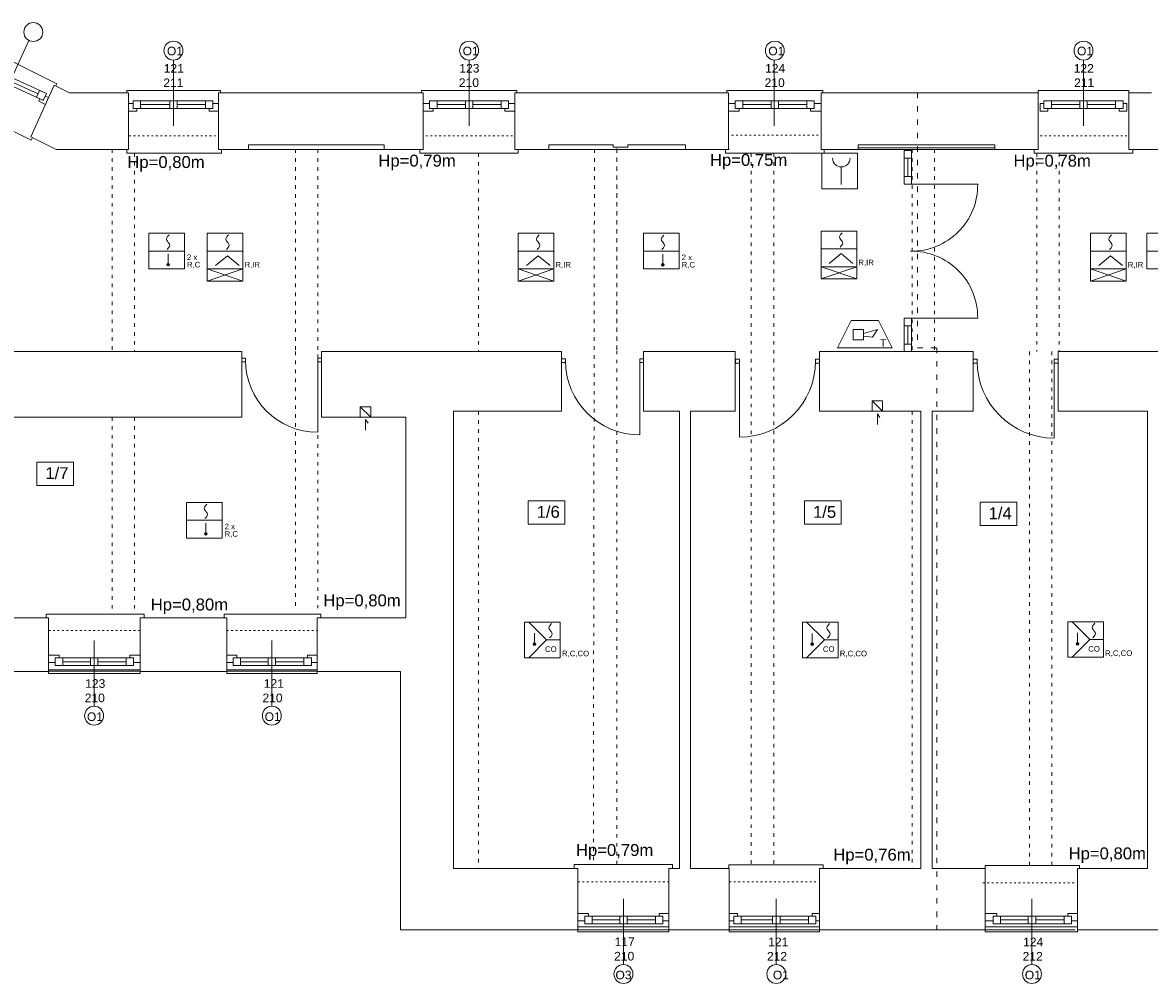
# Model space of a CAD drawing. Header units: centimetres. Extents: x 74437 to 92332, y -37016 to -3432.
# Tile 26 of 68: x 76485 to 77996, y -22623 to -21335. Entities that reach past the tile are written whole.
import ezdxf

# ---------------------------------------------------------------- set-up
doc = ezdxf.new("R2010")
doc.units = ezdxf.units.CM
doc.header["$LTSCALE"] = 0.02
doc.linetypes.add('ACAD_ISO03W100', pattern=[30, 12, -18])
doc.layers.get('0').update_dxf_attribs({"color": 8, "lineweight": 13})
for name, color, linetype, lineweight in [('koncepcja', 8, 'Continuous', 13), ('Linia SSP', 7, 'Continuous', 35), ('LINIE PRZEKROJOWE', 8, 'Continuous', 13), ('OPISY', 8, 'Continuous', 13), ('stolarka', 8, 'Continuous', 13), ('STREFY POZ', 8, 'Continuous', 13), ('WIDOK', 8, 'Continuous', 13)]:
    doc.layers.add(name, color=color, linetype=linetype, lineweight=lineweight)
doc.styles.get("Standard").update_dxf_attribs({"font": 'arial.ttf', "height": 12})

# ---------------------------------------------------------------- blocks, each defined once
blk = doc.blocks.new('*U3')
at = {"layer": 'stolarka', "transparency": 33554684}
blk.add_lwpolyline([(5, 0), (5, 95)], dxfattribs=at)
for points in [[(0, 2.5), (0, -2.5), (5, -2.5), (5, 2.5)], [(100, -2.5), (105, -2.5), (105, 2.5), (100, 2.5)]]:
    blk.add_lwpolyline(points, close=True, dxfattribs=at)
blk.add_arc((5, 0), 95, 0, 90, dxfattribs=at)

msp = doc.modelspace()

# ---------------------------------------------------------------- hatches: boundary and pattern name
at = {"layer": 'Linia SSP', "lineweight": 5}
for points in [[(76682.1, -21659.5, 1), (76678.6, -21659.5, 1)], [(77345.7, -21659.7, 1), (77342.2, -21659.7, 1)], [(76732.7, -22020.5, 1), (76729.2, -22020.5, 1)], [(77173.3, -22168.2, 1), (77169.8, -22168.2, 1)], [(77546, -22168.3, 1), (77542.5, -22168.3, 1)], [(77901.8, -22167.8, 1), (77898.3, -22167.8, 1)]]:
    msp.add_hatch(color=256, dxfattribs=at).paths.add_polyline_path(points)

# ---------------------------------------------------------------- linework, layer by layer
for points in [[(76422.9, -21366.9), (76424.7, -21363.7), (76531.2, -21417.1), (76529.9, -21419.8)], [(76391.4, -21431.1), (76387.8, -21438.2), (76496.6, -21492.5), (76496.6, -21492.5), (76498.4, -21489)], [(76625, -21428.9), (76625, -21425.9), (76750.5, -21425.9), (76750.5, -21428.9)], [(77020.2, -21428.9), (77020.2, -21425.9), (77147.8, -21425.9), (77147.8, -21428.9)], [(77429.7, -21428.9), (77429.7, -21425.9), (77558.3, -21425.9), (77558.3, -21428.9)], [(77847, -21428.9), (77847, -21425.9), (77969, -21425.9), (77969, -21428.9)], [(76625, -21504.9), (76625, -21504.9), (76625, -21509.9), (76747, -21509.9), (76752, -21509.9), (76752, -21504.9)], [(77023, -21504.9), (77018, -21504.9), (77018, -21509.9), (77145, -21509.9), (77150, -21509.9), (77150, -21504.9)], [(77433, -21504.9), (77428, -21504.9), (77428, -21509.9), (77555, -21509.9), (77560, -21509.9), (77560, -21504.9)], [(77667.4, -21506.6), (77667.4, -21541.4)], [(77667.4, -21506.6), (77667.4, -21516.6), (77677.4, -21516.6), (77677.4, -21506.6), (77667.4, -21506.6)], [(77677.4, -21506.6), (77677.4, -21551.4)], [(77847, -21504.9), (77842, -21504.9), (77842, -21509.9), (77969, -21509.9), (77974, -21509.9), (77974, -21504.9)], [(77672.4, -21516.6), (77672.4, -21541.4)], [(77677.4, -21541.4), (77677.4, -21551.4), (77667.4, -21551.4), (77667.4, -21541.4), (77677.4, -21541.4)], [(77667.4, -21731.4), (77667.4, -21776.1)], [(77677.5, -21731.4), (77677.5, -21741.4), (77667.4, -21741.4), (77667.4, -21731.4), (77677.5, -21731.4)], [(77677.4, -21731.4), (77677.4, -21776.1)], [(77672.4, -21741.4), (77672.4, -21766.1)], [(77667.4, -21766.1), (77667.4, -21776.1), (77677.4, -21776.1), (77677.4, -21766.1), (77667.4, -21766.1)], [(76945.1, -21881.5), (76945.1, -21867.3), (76948.6, -21872.1)], [(77631.6, -21873.7), (77631.6, -21859.5), (77635, -21864.3)], [(76643, -22132.9), (76648, -22132.9), (76648, -22127.9), (76521.4, -22127.9), (76516.8, -22127.9), (76516.8, -22132.9)], [(76880, -22132.9), (76885, -22132.9), (76885, -22127.9), (76758.4, -22127.9), (76755.3, -22127.9), (76755.3, -22132.9)], [(76520, -22202.7), (76643, -22202.7)], [(76759, -22202.7), (76880, -22202.7)], [(76520, -22204.7), (76643, -22204.7)], [(76643, -22204.8), (76643, -22207.8), (76520, -22207.8), (76520, -22204.8)], [(76759, -22204.7), (76880, -22204.7)], [(76880, -22204.8), (76880, -22207.8), (76759, -22207.8), (76759, -22204.8)], [(77352, -22468.9), (77357, -22468.9), (77357, -22463.9), (77230.4, -22463.9), (77224.7, -22463.9), (77224.7, -22468.9)], [(77553.9, -22469.1), (77558.9, -22469.1), (77558.9, -22464.1), (77432.3, -22464.1), (77432.2, -22464.1), (77432.2, -22469.1)], [(77902.7, -22469.1), (77902.7, -22465.2), (77776.1, -22465.2), (77776, -22465.2), (77776, -22469.1)], [(77352, -22551.1), (77352, -22554.1), (77230, -22554.1), (77230, -22551.1)], [(77554, -22551.1), (77554, -22554.1), (77433, -22554.1), (77433, -22551.1)], [(77900, -22551.1), (77900, -22554.1), (77776, -22554.1), (77776, -22551.1)]]:
    msp.add_lwpolyline(points)
for points in [[(77676.1, -21551.4), (77766.1, -21551.4, -0.422707), (77676.1, -21641.4, -1)], [(77676.1, -21731.4), (77766.1, -21731.3, 0.422707), (77676.1, -21641.4, 1)]]:
    msp.add_lwpolyline(points, format="xyb")
at = {"layer": 'koncepcja'}
for points in [[(77606, -21502.9), (77789, -21502.9)], [(77606, -21504.9), (77789, -21504.9)]]:
    msp.add_lwpolyline(points, dxfattribs=at)
at = {"layer": 'Linia SSP', "lineweight": 5}
for p, q in [((77583.2, -21528.5), (77583.2, -21551.9)), ((76654.5, -21641.2), (76702.2, -21641.2)), ((76732.9, -21641.2), (76780.7, -21641.2)), ((77149.9, -21641.2), (77197.7, -21641.2)), ((77318, -21641.3), (77365.8, -21641.3)), ((77556.1, -21638.4), (77603.9, -21638.4)), ((77917.6, -21641.3), (77965.3, -21641.3)), ((77993, -21641.3), (78040.8, -21641.3)), ((76680.4, -21645), (76680.4, -21659.5)), ((76759.8, -21647.5), (76743.9, -21660.6)), ((76775.6, -21660.6), (76759.8, -21647.5)), ((77176.8, -21647.6), (77160.9, -21660.7)), ((77192.6, -21660.7), (77176.8, -21647.6)), ((77343.9, -21645.2), (77343.9, -21659.7)), ((77583, -21644.7), (77567.1, -21657.8)), ((77598.8, -21657.8), (77583, -21644.7)), ((77944.4, -21647.6), (77928.6, -21660.7)), ((77960.3, -21660.7), (77944.4, -21647.6)), ((76732.9, -21681.4), (76780.7, -21665.1)), ((76732.9, -21665.1), (76780.7, -21681.4)), ((77149.9, -21681.4), (77197.7, -21665.1)), ((77149.9, -21665.1), (77197.7, -21681.4)), ((77556.1, -21678.5), (77603.9, -21662.2)), ((77556.1, -21662.2), (77603.9, -21678.5)), ((77917.6, -21681.4), (77965.3, -21665.1)), ((77917.6, -21665.1), (77965.3, -21681.4)), ((77578, -21771.1), (77596.4, -21734.3)), ((77596.4, -21734.3), (77633.1, -21734.3)), ((77599, -21746.6), (77612.8, -21746.6)), ((77599, -21760.4), (77599, -21746.6)), ((77612.8, -21751.8), (77631.6, -21746.6)), ((77612.8, -21746.6), (77612.8, -21760.4)), ((77631.6, -21746.6), (77625.2, -21756.5)), ((77651.4, -21771.1), (77633.1, -21734.3)), ((77612.8, -21760.4), (77599, -21760.4)), ((77625.2, -21756.5), (77612.8, -21755.2)), ((77651.4, -21771.1), (77578, -21771.1)), ((76705.1, -22002.2), (76752.8, -22002.2)), ((76731, -22006), (76731, -22020.5)), ((77187.9, -22162.5), (77164.1, -22138.6)), ((77560.6, -22162.6), (77536.7, -22138.7)), ((77916.5, -22162.1), (77892.6, -22138.2)), ((77171.6, -22153.7), (77171.6, -22168.2)), ((77544.2, -22153.8), (77544.2, -22168.3)), ((77900.1, -22153.3), (77900.1, -22167.8)), ((77187.9, -22162.5), (77164.1, -22186.4)), ((77187.9, -22162.5), (77206.2, -22162.5)), ((77560.6, -22162.6), (77536.7, -22186.4)), ((77560.6, -22162.6), (77578.9, -22162.6)), ((77916.5, -22162.1), (77892.6, -22185.9)), ((77916.5, -22162.1), (77934.8, -22162.1))]:
    msp.add_line(p, q, dxfattribs=at)
at = {"layer": 'Linia SSP', "linetype": 'Continuous', "lineweight": 5}
for p, q in [((76678.2, -21625.3), (76678.5, -21623.7)), ((76678.5, -21626.9), (76678.2, -21625.3)), ((76678.5, -21623.7), (76679.7, -21621.9)), ((76679.4, -21628.2), (76678.5, -21626.9)), ((76679.7, -21628.7), (76679.4, -21628.2)), ((76679.7, -21621.9), (76681.7, -21619.7)), ((76757.6, -21625.2), (76758, -21623.6)), ((76758, -21626.8), (76757.6, -21625.2)), ((76758, -21623.6), (76759.1, -21621.8)), ((76758.8, -21628.1), (76758, -21626.8)), ((76759.1, -21628.6), (76758.8, -21628.1)), ((76759.1, -21621.8), (76761.1, -21619.6)), ((77174.6, -21625.3), (77174.9, -21623.7)), ((77174.9, -21626.9), (77174.6, -21625.3)), ((77174.9, -21623.7), (77176.1, -21621.9)), ((77175.8, -21628.2), (77174.9, -21626.9)), ((77176.1, -21628.6), (77175.8, -21628.2)), ((77176.1, -21621.9), (77178.1, -21619.7)), ((77341.7, -21625.4), (77342.1, -21623.8)), ((77342.1, -21627), (77341.7, -21625.4)), ((77342.1, -21623.8), (77343.3, -21622)), ((77343, -21628.3), (77342.1, -21627)), ((77343.3, -21628.8), (77343, -21628.3)), ((77343.3, -21622), (77345.3, -21619.8)), ((77580.8, -21622.4), (77581.2, -21620.8)), ((77581.2, -21624), (77580.8, -21622.4)), ((77581.2, -21620.8), (77582.3, -21619)), ((77582, -21625.3), (77581.2, -21624)), ((77582.3, -21625.8), (77582, -21625.3)), ((77582.3, -21619), (77584.3, -21616.8)), ((77583, -21626.5), (77582.3, -21625.8)), ((77583, -21626.5), (77583.6, -21627.2)), ((77583.6, -21627.2), (77583.9, -21627.6)), ((77583.9, -21627.6), (77584.8, -21628.9)), ((77942.2, -21625.3), (77942.6, -21623.7)), ((77942.6, -21626.9), (77942.2, -21625.3)), ((77942.6, -21623.7), (77943.8, -21621.9)), ((77943.5, -21628.2), (77942.6, -21626.9)), ((77943.8, -21628.7), (77943.5, -21628.2)), ((77943.8, -21621.9), (77945.7, -21619.7)), ((76681, -21636.8), (76679, -21639)), ((76680.3, -21629.4), (76679.7, -21628.7)), ((76680.3, -21629.4), (76681, -21630)), ((76681, -21630), (76681.3, -21630.5)), ((76682.1, -21635), (76681, -21636.8)), ((76681.3, -21630.5), (76682.1, -21631.8)), ((76682.1, -21631.8), (76682.5, -21633.4)), ((76682.5, -21633.4), (76682.1, -21635)), ((76760.4, -21636.8), (76758.4, -21639)), ((76759.8, -21629.3), (76759.1, -21628.6)), ((76759.8, -21629.3), (76760.4, -21630)), ((76760.4, -21630), (76760.7, -21630.4)), ((76761.6, -21635), (76760.4, -21636.8)), ((76760.7, -21630.4), (76761.6, -21631.8)), ((76761.6, -21631.8), (76762, -21633.4)), ((76762, -21633.4), (76761.6, -21635)), ((77177.4, -21636.8), (77175.4, -21639)), ((77176.7, -21629.3), (77176.1, -21628.6)), ((77176.7, -21629.3), (77177.4, -21630)), ((77177.4, -21630), (77177.7, -21630.5)), ((77178.5, -21635), (77177.4, -21636.8)), ((77177.7, -21630.5), (77178.5, -21631.8)), ((77178.5, -21631.8), (77178.9, -21633.4)), ((77178.9, -21633.4), (77178.5, -21635)), ((77344.5, -21637), (77342.6, -21639.2)), ((77343.9, -21629.5), (77343.3, -21628.8)), ((77343.9, -21629.5), (77344.5, -21630.2)), ((77344.5, -21630.2), (77344.8, -21630.6)), ((77345.7, -21635.2), (77344.5, -21637)), ((77344.8, -21630.6), (77345.7, -21632)), ((77345.7, -21632), (77346.1, -21633.6)), ((77346.1, -21633.6), (77345.7, -21635.2)), ((77583.6, -21633.9), (77581.6, -21636.1)), ((77584.8, -21632.1), (77583.6, -21633.9)), ((77584.8, -21628.9), (77585.2, -21630.5)), ((77585.2, -21630.5), (77584.8, -21632.1)), ((77945, -21636.8), (77943.1, -21639)), ((77944.4, -21629.4), (77943.8, -21628.7)), ((77944.4, -21629.4), (77945, -21630)), ((77945, -21630), (77945.3, -21630.5)), ((77946.2, -21635), (77945, -21636.8)), ((77945.3, -21630.5), (77946.2, -21631.8)), ((77946.2, -21631.8), (77946.6, -21633.4)), ((77946.6, -21633.4), (77946.2, -21635)), ((76728.8, -21986.2), (76729.1, -21984.7)), ((76729.1, -21987.8), (76728.8, -21986.2)), ((76729.1, -21984.7), (76730.3, -21982.9)), ((76730, -21989.2), (76729.1, -21987.8)), ((76730.3, -21989.6), (76730, -21989.2)), ((76730.3, -21982.9), (76732.3, -21980.7)), ((76730.9, -21990.3), (76730.3, -21989.6)), ((76730.9, -21990.3), (76731.6, -21991)), ((76731.6, -21991), (76731.9, -21991.5)), ((76731.6, -21997.8), (76729.6, -22000)), ((76732.7, -21996), (76731.6, -21997.8)), ((76731.9, -21991.5), (76732.7, -21992.8)), ((76732.7, -21992.8), (76733.1, -21994.4)), ((76733.1, -21994.4), (76732.7, -21996)), ((77192.7, -22142.9), (77194.6, -22140.7)), ((77565.4, -22143), (77567.3, -22140.8)), ((77921.2, -22142.5), (77923.2, -22140.3)), ((77191.1, -22146.3), (77191.5, -22144.7)), ((77191.5, -22147.9), (77191.1, -22146.3)), ((77191.5, -22144.7), (77192.7, -22142.9)), ((77192.4, -22149.2), (77191.5, -22147.9)), ((77192.7, -22149.7), (77192.4, -22149.2)), ((77193.3, -22150.4), (77192.7, -22149.7)), ((77193.3, -22150.4), (77193.9, -22151.1)), ((77193.9, -22151.1), (77194.2, -22151.5)), ((77195.1, -22156.1), (77193.9, -22157.9)), ((77194.2, -22151.5), (77195.1, -22152.9)), ((77195.1, -22152.9), (77195.5, -22154.5)), ((77195.5, -22154.5), (77195.1, -22156.1)), ((77563.8, -22146.4), (77564.2, -22144.8)), ((77564.2, -22148), (77563.8, -22146.4)), ((77564.2, -22144.8), (77565.4, -22143)), ((77565.1, -22149.3), (77564.2, -22148)), ((77565.4, -22149.8), (77565.1, -22149.3)), ((77566, -22150.5), (77565.4, -22149.8)), ((77566, -22150.5), (77566.6, -22151.2)), ((77566.6, -22151.2), (77566.9, -22151.6)), ((77567.8, -22156.1), (77566.6, -22157.9)), ((77566.9, -22151.6), (77567.8, -22152.9)), ((77567.8, -22152.9), (77568.2, -22154.5)), ((77568.2, -22154.5), (77567.8, -22156.1)), ((77919.6, -22145.9), (77920, -22144.3)), ((77920, -22147.5), (77919.6, -22145.9)), ((77920, -22144.3), (77921.2, -22142.5)), ((77920.9, -22148.8), (77920, -22147.5)), ((77921.2, -22149.3), (77920.9, -22148.8)), ((77921.8, -22150), (77921.2, -22149.3)), ((77921.8, -22150), (77922.4, -22150.7)), ((77922.4, -22150.7), (77922.7, -22151.1)), ((77923.6, -22155.7), (77922.4, -22157.5)), ((77922.7, -22151.1), (77923.6, -22152.5)), ((77923.6, -22152.5), (77924, -22154.1)), ((77924, -22154.1), (77923.6, -22155.7)), ((77193.9, -22157.9), (77192, -22160)), ((77566.6, -22157.9), (77564.6, -22160.1)), ((77922.4, -22157.5), (77920.5, -22159.6))]:
    msp.add_line(p, q, dxfattribs=at)
at = {"layer": 'Linia SSP', "lineweight": 5}
for points in [[(77557.1, -21509.9), (77604.9, -21509.9), (77604.9, -21557.7), (77557.1, -21557.7)], [(76654.5, -21617.3), (76702.2, -21617.3), (76702.2, -21665.1), (76654.5, -21665.1)], [(76732.9, -21617.3), (76780.7, -21617.3), (76780.7, -21665.1), (76732.9, -21665.1)], [(77149.9, -21617.4), (77197.7, -21617.4), (77197.7, -21665.1), (77149.9, -21665.1)], [(77318, -21617.4), (77365.8, -21617.4), (77365.8, -21665.2), (77318, -21665.2)], [(77556.1, -21614.5), (77603.9, -21614.5), (77603.9, -21662.2), (77556.1, -21662.2)], [(77917.6, -21617.4), (77965.3, -21617.4), (77965.3, -21665.1), (77917.6, -21665.1)], [(77993, -21617.4), (78040.8, -21617.4), (78040.8, -21665.1), (77993, -21665.1)], [(76732.9, -21681.4), (76732.9, -21665.1), (76780.7, -21665.1), (76780.7, -21681.4)], [(77149.9, -21681.4), (77149.9, -21665.1), (77197.7, -21665.1), (77197.7, -21681.4)], [(77556.1, -21678.5), (77556.1, -21662.2), (77603.9, -21662.2), (77603.9, -21678.5)], [(77917.6, -21681.4), (77917.6, -21665.1), (77965.3, -21665.1), (77965.3, -21681.4)], [(76705.1, -21978.3), (76752.8, -21978.3), (76752.8, -22026), (76705.1, -22026)], [(77158.5, -22138.6), (77206.2, -22138.6), (77206.2, -22186.4), (77158.5, -22186.4)], [(77531.2, -22138.7), (77578.9, -22138.7), (77578.9, -22186.4), (77531.2, -22186.4)], [(77887, -22138.2), (77934.8, -22138.2), (77934.8, -22185.9), (77887, -22185.9)]]:
    msp.add_lwpolyline(points, close=True, dxfattribs=at)
for centre in [(76680.4, -21659.5), (77343.9, -21659.7), (76731, -22020.5), (77171.6, -22168.2), (77544.2, -22168.3), (77900.1, -22167.8)]:
    msp.add_circle(centre, 1.75, dxfattribs=at)
msp.add_arc((77583.2, -21516.8), 11.7, 180, 0, dxfattribs=at)
at = {"layer": 'LINIE PRZEKROJOWE'}
for points in [[(76496.1, -21487.9), (76527.4, -21418.6)], [(76496.1, -21487.9), (76527.4, -21418.6)], [(76627, -21428.9), (76548.1, -21428.9), (76527.4, -21418.6)], [(76627, -21504.9), (76627, -21428.9)], [(76748, -21504.9), (76748, -21428.9)], [(77022.5, -21428.9), (76748, -21428.9)], [(77022.5, -21504.9), (77022.5, -21428.9)], [(77145.5, -21504.9), (77145.5, -21428.9)], [(77432, -21428.9), (77145.5, -21428.9)], [(77432, -21504.9), (77432, -21428.9)], [(77606, -21504.9), (77556, -21504.9), (77556, -21428.9)], [(77847, -21428.9), (77556, -21428.9)], [(77847, -21504.9), (77847, -21428.9)], [(78090, -21504.9), (77969, -21504.9), (77969, -21428.9)], [(77999, -21428.9), (77969, -21428.9)], [(76530, -21504.9), (76496.1, -21487.9)], [(76627, -21504.9), (76530, -21504.9)], [(77022.5, -21504.9), (76970, -21504.9), (76970, -21498.9), (76788, -21498.9), (76788, -21504.9), (76748, -21504.9)], [(77022.5, -21504.9), (76970, -21504.9), (76970, -21498.9), (76788, -21498.9), (76788, -21504.9), (76783, -21504.9)], [(77191, -21504.9), (77145.5, -21504.9)], [(77432, -21504.9), (77374, -21504.9), (77374, -21498.9), (77297, -21498.9), (77297, -21501.9), (77277, -21501.9), (77277, -21498.9), (77191, -21498.9), (77191, -21504.9)], [(77432, -21504.9), (77374, -21504.9)], [(77847, -21504.9), (77789, -21504.9), (77789, -21498.9), (77606, -21498.9), (77606, -21504.9)], [(77847, -21504.9), (77789, -21504.9)], [(76779, -21776.1), (76176.9, -21776.1), (76176.9, -21818.8)], [(76779, -21776.1), (76779, -21863.9)], [(76779, -21776.1), (76779, -21863.9)], [(77208, -21776.1), (76886, -21776.1), (76886, -21863.9)], [(77208, -21856.1), (77208, -21776.1)], [(77441, -21776.1), (77318, -21776.1)], [(77318, -21856.1), (77318, -21776.1)], [(77441, -21776.1), (77441, -21853.9)], [(77441, -21856.1), (77441, -21776.1)], [(77760, -21776.1), (77554, -21776.1), (77554, -21856.1)], [(77760, -21856.1), (77760, -21776.1)], [(78091.7, -21776.1), (77874, -21776.1), (77874, -21856.1)], [(77874, -21856.1), (77874, -21776.1)], [(77208, -21825.6), (77208, -21854.9)], [(76938.1, -21863.9), (76938.1, -21849.9), (76952.1, -21849.9), (76952.1, -21863.9)], [(76938.1, -21849.9), (76952.1, -21863.9)], [(77624.6, -21856.1), (77624.6, -21842.1), (77638.6, -21842.1), (77638.6, -21856.1)], [(77624.6, -21842.1), (77638.6, -21856.1)], [(76520, -22132.9), (76399, -22132.9), (76399, -21863.9)], [(76399, -21863.9), (76779, -21863.9)], [(76886, -21863.9), (76999, -21863.9), (76999, -21863.9)], [(76999, -21921.1), (76999, -21912.9), (76999, -21863.9)], [(77063, -21856.1), (77208, -21856.1)], [(77230, -22468.9), (77063, -22468.9), (77063, -21856.1)], [(77318, -21856.1), (77366, -21856.1)], [(77366, -21856.1), (77366, -22468.9)], [(77381, -21856.1), (77441, -21856.1)], [(77381, -22469.1), (77381, -21856.1)], [(77554, -21856.1), (77690, -21856.1), (77690, -22469.1), (77553.9, -22469.1)], [(77554, -21856.1), (77688, -21856.1)], [(77705, -21856.1), (77760, -21856.1)], [(77760, -21856.1), (77705, -21856.1)], [(77705, -21856.1), (77705, -22469.1), (77705, -22469.1)], [(77994, -21856.1), (77874, -21856.1)], [(77994, -22469.1), (77994, -21856.1)], [(76999, -21912.9), (76999, -22132.9), (76880, -22132.9)], [(76520, -22132.9), (76520, -22204.8)], [(76742, -22132.9), (76643, -22132.9)], [(76759, -22132.9), (76643, -22132.9), (76643, -22204.8)], [(76759, -22132.9), (76759, -22204.8)], [(76999, -22132.9), (76880, -22132.9), (76880, -22204.8)], [(76520, -22204.8), (76407, -22204.8)], [(76759, -22204.8), (76643, -22204.8)], [(76992, -22204.8), (76880, -22204.8)], [(76992, -22371.5), (76992, -22204.8)], [(76992, -22371.5), (76992, -22551.1)], [(77063, -22468.9), (77230, -22468.9)], [(77230, -22468.9), (77230, -22551.1)], [(77366, -22468.9), (77352, -22468.9), (77352, -22551.1)], [(77352, -22468.9), (77366, -22468.9)], [(77433, -22469.1), (77381, -22469.1)], [(77433, -22469.1), (77433, -22551.1)], [(77690, -22469.1), (77554, -22469.1), (77554, -22551.1)], [(77705, -22469.1), (77776, -22469.1), (77776, -22551.1)], [(77900, -22469.1), (77994, -22469.1)], [(77994, -22469.1), (77900, -22469.1), (77900, -22551.1)], [(77230, -22547.1), (77352, -22547.1)], [(77433, -22547.1), (77554, -22547.1)], [(77776, -22547.1), (77900, -22547.1)], [(77230, -22551.1), (76992, -22551.1)], [(77230, -22551.1), (77352, -22551.1)], [(77462.9, -22551.1), (77352, -22551.1)], [(77433, -22551.1), (77554, -22551.1)], [(77776, -22551.1), (77509, -22551.1)], [(77776, -22551.1), (77897, -22551.1)], [(78118, -22551.1), (77900, -22551.1)]]:
    msp.add_lwpolyline(points, dxfattribs=at)
at = {"layer": 'OPISY'}
for points in [[(76493.3, -21359.1), (76456.8, -21439.3)], [(76687.4, -21385.2), (76687.4, -21473.3)], [(77084, -21385.2), (77084, -21473.3)], [(77493.2, -21385.2), (77493.2, -21473.3)], [(77908, -21385.2), (77908, -21473.3)], [(76581, -22251.5), (76581, -22163.4)], [(76819.4, -22251.5), (76819.4, -22163.4)], [(77291, -22597.8), (77291, -22509.7)], [(77496, -22597.8), (77496, -22509.7)], [(77838.9, -22597.8), (77838.9, -22509.7)]]:
    msp.add_lwpolyline(points, dxfattribs=at)
for points in [[(76504.4, -21924.3), (76553.6, -21924.3), (76553.6, -21955.6), (76504.4, -21955.6)], [(77163.3, -21976.1), (77212.4, -21976.1), (77212.4, -22007.4), (77163.3, -22007.4)], [(77533.9, -21976.1), (77583, -21976.1), (77583, -22007.4), (77533.9, -22007.4)], [(77769.4, -21978.1), (77818.5, -21978.1), (77818.5, -22009.4), (77769.4, -22009.4)]]:
    msp.add_lwpolyline(points, close=True, dxfattribs=at)
for centre in [(76499.5, -21347.6), (76687.4, -21372.5), (77084, -21372.5), (77494, -21372.5), (77908, -21372.5), (76581, -22264.2), (76819.4, -22264.2), (77291, -22610.5), (77496, -22610.5), (77838.9, -22610.5)]:
    msp.add_circle(centre, 12.7, dxfattribs=at)
at = {"layer": 'stolarka'}
for points in [[(76419.7, -21385.7), (76517, -21430.1)], [(76415.8, -21394.9), (76513.1, -21439.3)], [(76473.3, -21415.7), (76506.1, -21430.6)], [(76515.5, -21433.4), (76520, -21435.5), (76515.9, -21444.6), (76506.8, -21440.4), (76508.3, -21437.1)], [(76638.4, -21449.9), (76638.4, -21453.6), (76627, -21453.6), (76627, -21443.6), (76633.4, -21443.6)], [(76634.4, -21439.9), (76738.4, -21439.9)], [(76643.4, -21444.9), (76682.4, -21444.9)], [(76692.4, -21444.9), (76730.4, -21444.9)], [(76740.4, -21443.6), (76748, -21443.6), (76748, -21453.6), (76735.4, -21453.6), (76735.4, -21449.9)], [(77036, -21449.9), (77036, -21453.6), (77022.5, -21453.6), (77022.5, -21443.6), (77031, -21443.6)], [(77031, -21439.9), (77135, -21439.9)], [(77041, -21444.9), (77079, -21444.9)], [(77089, -21444.9), (77127, -21444.9)], [(77137, -21443.6), (77145.5, -21443.6), (77145.5, -21453.6), (77132, -21453.6), (77132, -21449.9)], [(77446, -21449.9), (77446, -21453.6), (77432, -21453.6), (77432, -21443.6), (77441, -21443.6)], [(77441, -21439.9), (77545, -21439.9)], [(77451, -21444.9), (77489, -21444.9)], [(77499, -21444.9), (77537, -21444.9)], [(77547, -21443.6), (77556, -21443.6), (77556, -21453.6), (77542, -21453.6), (77542, -21449.9)], [(77860, -21449.9), (77860, -21453.6), (77850, -21453.6), (77850, -21443.6), (77855, -21443.6)], [(77855, -21439.9), (77959, -21439.9)], [(77865, -21444.9), (77903, -21444.9)], [(77913, -21444.9), (77951, -21444.9)], [(77961, -21443.6), (77966, -21443.6), (77966, -21453.6), (77956, -21453.6), (77956, -21449.9)], [(76633.4, -21449.9), (76739.4, -21449.9)], [(77031, -21449.9), (77137, -21449.9)], [(77441, -21449.9), (77547, -21449.9)], [(77855, -21449.9), (77961, -21449.9)], [(76520, -22183.1), (76534, -22183.1), (76534, -22186.8)], [(76634, -22186.8), (76530, -22186.8)], [(76629, -22186.8), (76629, -22183.1), (76643, -22183.1), (76643, -22193.1), (76634, -22193.1)], [(76759, -22183.1), (76772.4, -22183.1), (76772.4, -22186.8)], [(76872.4, -22186.8), (76768.4, -22186.8)], [(76867.4, -22186.8), (76867.4, -22183.1), (76880, -22183.1), (76880, -22193.1), (76872.4, -22193.1)], [(76529, -22193.1), (76520, -22193.1)], [(76634, -22196.8), (76530, -22196.8)], [(76576, -22191.8), (76539, -22191.8)], [(76624, -22191.8), (76586, -22191.8)], [(76767.4, -22193.1), (76759, -22193.1)], [(76872.4, -22196.8), (76768.4, -22196.8)], [(76814.4, -22191.8), (76777.4, -22191.8)], [(76862.4, -22191.8), (76824.4, -22191.8)], [(77230, -22529.4), (77244, -22529.4), (77244, -22533.1)], [(77344, -22533.1), (77240, -22533.1)], [(77339, -22533.1), (77339, -22529.4), (77352, -22529.4), (77352, -22539.4), (77344, -22539.4)], [(77433, -22529.4), (77444, -22529.4), (77444, -22533.1)], [(77544, -22533.1), (77440, -22533.1)], [(77544, -22533.1), (77544, -22529.4), (77554, -22529.4), (77554, -22539.4), (77549, -22539.4)], [(77776, -22529.4), (77791.9, -22529.4), (77791.9, -22533.1)], [(77891.9, -22533.1), (77787.9, -22533.1)], [(77886.9, -22533.1), (77886.9, -22529.4), (77900, -22529.4), (77900, -22539.4), (77891.9, -22539.4)], [(77239, -22539.4), (77230, -22539.4)], [(77344, -22543.1), (77240, -22543.1)], [(77286, -22538.1), (77249, -22538.1)], [(77334, -22538.1), (77296, -22538.1)], [(77439, -22539.4), (77433, -22539.4)], [(77544, -22543.1), (77440, -22543.1)], [(77491, -22538.1), (77449, -22538.1)], [(77539, -22538.1), (77501, -22538.1)], [(77786.9, -22539.4), (77776, -22539.4)], [(77891.9, -22543.1), (77787.9, -22543.1)], [(77833.9, -22538.1), (77796.9, -22538.1)], [(77881.9, -22538.1), (77843.9, -22538.1)]]:
    msp.add_lwpolyline(points, dxfattribs=at)
for points in [[(76507.9, -21425.9), (76517, -21430.1), (76512.9, -21439.2), (76503.8, -21435)], [(76633.4, -21439.9), (76643.4, -21439.9), (76643.4, -21449.9), (76633.4, -21449.9)], [(76682.4, -21439.9), (76692.4, -21439.9), (76692.4, -21449.9), (76682.4, -21449.9)], [(76730.4, -21439.9), (76740.4, -21439.9), (76740.4, -21449.9), (76730.4, -21449.9)], [(77031, -21439.9), (77041, -21439.9), (77041, -21449.9), (77031, -21449.9)], [(77079, -21439.9), (77089, -21439.9), (77089, -21449.9), (77079, -21449.9)], [(77127, -21439.9), (77137, -21439.9), (77137, -21449.9), (77127, -21449.9)], [(77441, -21439.9), (77451, -21439.9), (77451, -21449.9), (77441, -21449.9)], [(77489, -21439.9), (77499, -21439.9), (77499, -21449.9), (77489, -21449.9)], [(77537, -21439.9), (77547, -21439.9), (77547, -21449.9), (77537, -21449.9)], [(77855, -21439.9), (77865, -21439.9), (77865, -21449.9), (77855, -21449.9)], [(77903, -21439.9), (77913, -21439.9), (77913, -21449.9), (77903, -21449.9)], [(77951, -21439.9), (77961, -21439.9), (77961, -21449.9), (77951, -21449.9)], [(76539, -22196.8), (76529, -22196.8), (76529, -22186.8), (76539, -22186.8)], [(76586, -22196.8), (76576, -22196.8), (76576, -22186.8), (76586, -22186.8)], [(76634, -22196.8), (76624, -22196.8), (76624, -22186.8), (76634, -22186.8)], [(76777.4, -22196.8), (76767.4, -22196.8), (76767.4, -22186.8), (76777.4, -22186.8)], [(76824.4, -22196.8), (76814.4, -22196.8), (76814.4, -22186.8), (76824.4, -22186.8)], [(76872.4, -22196.8), (76862.4, -22196.8), (76862.4, -22186.8), (76872.4, -22186.8)], [(77249, -22543.1), (77239, -22543.1), (77239, -22533.1), (77249, -22533.1)], [(77296, -22543.1), (77286, -22543.1), (77286, -22533.1), (77296, -22533.1)], [(77344, -22543.1), (77334, -22543.1), (77334, -22533.1), (77344, -22533.1)], [(77449, -22543.1), (77439, -22543.1), (77439, -22533.1), (77449, -22533.1)], [(77501, -22543.1), (77491, -22543.1), (77491, -22533.1), (77501, -22533.1)], [(77549, -22543.1), (77539, -22543.1), (77539, -22533.1), (77549, -22533.1)], [(77796.9, -22543.1), (77786.9, -22543.1), (77786.9, -22533.1), (77796.9, -22533.1)], [(77843.9, -22543.1), (77833.9, -22543.1), (77833.9, -22533.1), (77843.9, -22533.1)], [(77891.9, -22543.1), (77881.9, -22543.1), (77881.9, -22533.1), (77891.9, -22533.1)]]:
    msp.add_lwpolyline(points, close=True, dxfattribs=at)
at = {"layer": 'STREFY POZ', "linetype": 'ACAD_ISO03W100', "ltscale": 30}
msp.add_lwpolyline([(77685.4, -21428.9), (77685.4, -21770.9), (77711.2, -21770.9), (77711.2, -22551.1)], dxfattribs=at)
at = {"layer": 'WIDOK', "linetype": 'ACAD_ISO03W100', "ltscale": 10}
for points in [[(76628, -21486.9), (76744, -21486.9)], [(77026, -21486.9), (77142, -21486.9)], [(77436, -21485.9), (77552, -21485.9)], [(77850, -21486.9), (77966, -21486.9)], [(76520, -22149.9), (76643, -22149.9)], [(76759, -22149.9), (76880, -22149.9)], [(77230, -22486.9), (77352, -22486.9)], [(77433, -22487.1), (77549, -22487.1)], [(77773, -22488.1), (77897, -22488.1)]]:
    msp.add_lwpolyline(points, dxfattribs=at)
at = {"layer": 'WIDOK', "linetype": 'ACAD_ISO03W100', "ltscale": 20}
for points in [[(76605.3, -21504.9), (76605.3, -21776.1)], [(76851.1, -21504.9), (76851.1, -21776.1)], [(76881.1, -21504.9), (76881.1, -21776.1)], [(77252.1, -21504.9), (77250.6, -22462.8)], [(77282, -21503.8), (77282, -21774.9)], [(77282.1, -21504.9), (77282.1, -21776.1)], [(77678, -21504.9), (77678, -21776.1)], [(77708, -21504.9), (77708, -21776.1)], [(76635.3, -21509.9), (76635.3, -21776.1)], [(77096.6, -21509.9), (77096.6, -21776.1)], [(77462.5, -21509.9), (77462.5, -22464.1)], [(77492.5, -21509.9), (77492.5, -22464.1)], [(77845.5, -21509.9), (77845.5, -21776.1)], [(77875.5, -21509.9), (77875.5, -21776.1)], [(76851.1, -21776.1), (76851.1, -22120.1)], [(77282.1, -21774.9), (77282.1, -22462.8)], [(77835.5, -21776.1), (77835.5, -22465.2)], [(77865.5, -21776.1), (77865.5, -22465.2)], [(76881.1, -21780.1), (76881.1, -22120.1)], [(76605.3, -21863.9), (76605.3, -22127.9)], [(76635.3, -21863.9), (76635.3, -22127.9)], [(77096.6, -21856.1), (77096.6, -22468.9)], [(77678, -21856.1), (77678, -22469.1)]]:
    msp.add_lwpolyline(points, dxfattribs=at)
at = {"layer": 'WIDOK'}
for points in [[(76970, -21504.9), (76788, -21504.9)], [(77191, -21504.9), (77374, -21504.9)]]:
    msp.add_lwpolyline(points, dxfattribs=at)

# ---------------------------------------------------------------- block references
at = {"layer": 'stolarka', "transparency": 33554684, "rotation": 180}
for p, xscale, yscale, zscale in [((76886, -21787.4), 1.019047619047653, 1.019047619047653, 1.019047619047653), ((77318, -21788.2), 1.047833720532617, 1.047833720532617, 1.047833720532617), ((77441.3, -21788.9), -1.072653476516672, 1.072653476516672, 1.072653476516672), ((77874, -21788.9), 1.08571428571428, 1.08571428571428, 1.08571428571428)]:
    msp.add_blockref('*U3', p, dxfattribs=dict(at, xscale=xscale, yscale=yscale, zscale=zscale))

# ---------------------------------------------------------------- texts
at = {"layer": 'Linia SSP', "lineweight": 5}
for s, p in [('2 x', (76705.5, -21653.3)), ('R,C', (76705.5, -21663.2)), ('R,IR', (76782.8, -21663.2)), ('R,IR', (77199.7, -21663.3)), ('2 x', (77369.1, -21653.4)), ('R,C', (77369.1, -21663.3)), ('R,IR', (77606, -21660.4)), ('R,IR', (77967.4, -21663.3)), ('2 x', (76756.1, -22014.2)), ('R,C', (76756.1, -22024.2)), ('CO', (77185.8, -22178.7)), ('CO', (77558.5, -22178.7)), ('CO', (77914.4, -22178.3)), ('R,C,CO', (77208.5, -22184.5)), ('R,C,CO', (77581.2, -22184.6)), ('R,C,CO', (77937, -22184.1))]:
    msp.add_text(s, height=7.46, dxfattribs=at).set_placement(p)
msp.add_text('T', height=10, rotation=360, dxfattribs=at).set_placement((77635.2, -21769.6))
at = {"layer": 'OPISY', "ltscale": 0.15}
for s, p in [('Hp=0,80m', (76625.6, -21529.9)), ('Hp=0,79m', (76962.3, -21528)), ('Hp=0,75m', (77407, -21527)), ('Hp=0,78m', (77814.1, -21528.1)), ('Hp=0,80m', (76657, -22123.1)), ('Hp=0,80m', (76888.5, -22117.6)), ('Hp=0,79m', (77227.3, -22452.3)), ('Hp=0,76m', (77572.4, -22458.5)), ('Hp=0,80m', (77888, -22456.8))]:
    msp.add_text(s, height=16, dxfattribs=at).set_placement(p)
at = {"layer": 'OPISY'}
for s, insert, char_height, width, attachment_point in [('\\pi-2.4943;O1', (76681.2, -21379), 11.574, 12.831, 7), ('\\pi-2.4943;O1', (77077.8, -21379), 11.574, 12.831, 7), ('\\pi-2.4943;O1', (77487.8, -21379), 11.574, 12.831, 7), ('\\pi-2.4943;O1', (77901.8, -21379), 11.574, 12.831, 7), ('{\\fArial|b0|i0|c238|p34;1/7}', (76515.7, -21931), 16, 260.963, 1), ('{\\fArial|b0|i0|c238|p34;1/6}', (77174.6, -21982.9), 16, 260.963, 1), ('{\\fArial|b0|i0|c238|p34;1/5}', (77545.2, -21982.9), 16, 260.963, 1), ('{\\fArial|b0|i0|c238|p34;1/4}', (77780.7, -21984.8), 16, 260.963, 1), ('\\pi-2.4943;O1', (76573.9, -22271.5), 11.574, 12.831, 7), ('\\pi-2.4943;O1', (76812.3, -22271.5), 11.574, 12.831, 7), ('\\pi-3.6114;O3', (77283.9, -22617.8), 11.574, 12.831, 7), ('\\pi-2.4943;O1', (77493.9, -22617.8), 11.574, 12.831, 7), ('\\pi-2.4943;O1', (77831.8, -22617.8), 11.574, 12.831, 7)]:
    msp.add_mtext(s, dxfattribs=dict(at, insert=insert, char_height=char_height, width=width, attachment_point=attachment_point))
at = {"layer": 'stolarka', "char_height": 11.574, "width": 12.831, "attachment_point": 7}
for s, insert in [('\\pi-4.7088;121\\P\\pi-5.3522;211', (76679.2, -21421.4)), ('\\pi-5.8259;123\\P\\pi-6.4496;210', (77076.7, -21421.4)), ('\\pi-5.8023;124\\P\\pi-6.4496;210', (77486.8, -21421.4)), ('\\pi-5.7667;122\\P\\pi-5.3522;211', (77900.7, -21421.4)), ('\\pi-5.8259;123\\P\\pi-6.4496;210', (76574.9, -22246.3)), ('\\pi-4.7088;121\\P\\pi-6.4496;210', (76813.3, -22246.3)), ('\\pi-5.8259;117\\P\\pi-6.4496;210', (77285, -22592.6)), ('\\pi-4.7088;121\\P\\pi-6.4102;212', (77489.9, -22592.6)), ('\\pi-5.8023;124\\P\\pi-6.4102;212', (77832.8, -22592.6))]:
    msp.add_mtext(s, dxfattribs=dict(at, insert=insert))

doc.saveas('drawing.dxf')
